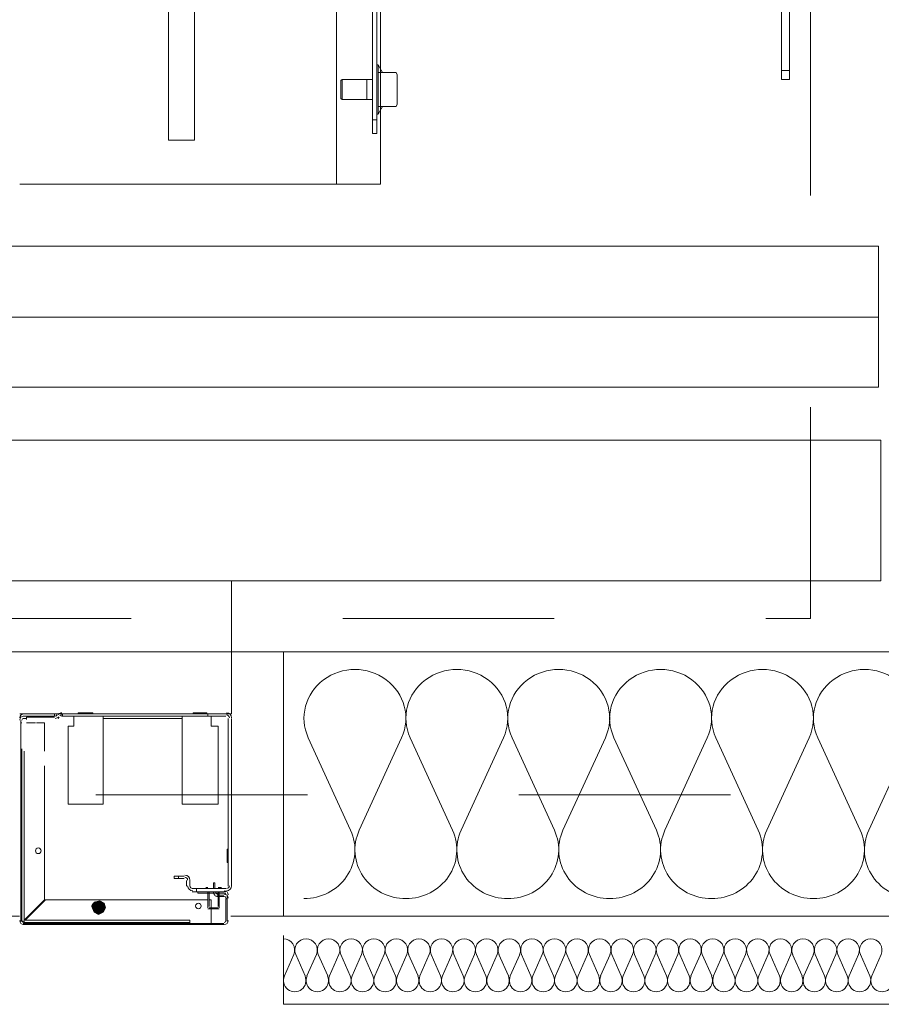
# Model space of a CAD drawing. Header units: millimetres. Extents: x 204754 to 499005, y -178579 to -103222.
# Tile 29 of 178: x 220414 to 220903, y -126418 to -125860. Entities that reach past the tile are written whole.
import ezdxf

# ---------------------------------------------------------------- set-up
doc = ezdxf.new("R2010")
doc.units = ezdxf.units.MM
doc.header["$MEASUREMENT"] = 0
doc.linetypes.add('Przerywana', pattern=[240, 120, -120])
doc.layers.get('0').update_dxf_attribs({"color": 252, "lineweight": 5})
for name, color, linetype, lineweight in [('Nowe_320-W Umeblowanie_Nr_pióra__103', 252, 'Continuous', 5), ('Nowe_320-W Umeblowanie_Nr_pióra__181', 252, 'Continuous', 5), ('Nowe_820-G Rysunki Obrazki_Nr_pióra__1', 252, 'Continuous', 5), ('Nowe_820-G Rysunki Obrazki_Nr_pióra__161', 252, 'Continuous', 5), ('Nowe_820-G Rysunki Obrazki_Nr_pióra__27', 252, 'Continuous', 5), ('Nowe_Nowe_220(1)-A Ściany zewnętrzne_Nr_pióra__1', 252, 'Continuous', 5), ('Nowe_Nowe_220(1)-A Ściany zewnętrzne_Nr_pióra__103', 252, 'Continuous', 5)]:
    doc.layers.add(name, color=color, linetype=linetype, lineweight=lineweight)

# ---------------------------------------------------------------- blocks, each defined once
blk = doc.blocks.new('podkład 20251118')
at = {"layer": 'Nowe_820-G Rysunki Obrazki_Nr_pióra__1', "linetype": 'Continuous', "lineweight": 5}
for points in [[(220455.91, -126360.42), (220454.63, -126362.98), (220458.47, -126363.62)], [(220454.63, -126362.98), (220455.91, -126366.18), (220458.47, -126363.62)], [(220459.11, -126359.78), (220455.91, -126360.42), (220458.47, -126363.62)], [(220458.47, -126363.62), (220455.91, -126366.18), (220458.47, -126367.46)], [(220461.67, -126361.06), (220459.11, -126359.78), (220458.47, -126363.62)], [(220458.47, -126363.62), (220462.31, -126363.62), (220461.67, -126361.06)], [(220461.03, -126366.18), (220462.31, -126363.62), (220458.47, -126363.62)], [(220458.47, -126367.46), (220461.03, -126366.18), (220458.47, -126363.62)]]:
    blk.add_hatch(color=252, dxfattribs=at).paths.add_polyline_path(points)
at = {"layer": 'Nowe_320-W Umeblowanie_Nr_pióra__103', "color": 252, "linetype": 'Continuous', "lineweight": 5}
for p, q in [((220601.49, -126319.71), (220577.43, -126267.18)), ((220630.39, -126267.18), (220606.34, -126319.71)), ((220659.3, -126319.71), (220635.25, -126267.18)), ((220688.21, -126267.18), (220664.16, -126319.71)), ((220717.12, -126319.71), (220693.07, -126267.18)), ((220746.03, -126267.18), (220721.97, -126319.71)), ((220774.93, -126319.71), (220750.88, -126267.18)), ((220803.84, -126267.18), (220779.79, -126319.71)), ((220832.75, -126319.71), (220808.7, -126267.18)), ((220861.66, -126267.18), (220837.61, -126319.71)), ((220890.57, -126319.71), (220866.52, -126267.18)), ((220919.47, -126267.18), (220895.42, -126319.71))]:
    blk.add_line(p, q, dxfattribs=at)
at = {"layer": 'Nowe_320-W Umeblowanie_Nr_pióra__103', "color": 252, "linetype": 'Continuous', "lineweight": 5, "extrusion": (0, 0, -1)}
for centre, major_axis, start_param, end_param in [((220603.91, -126256.09), (-28.91, 0), -0.412794, 3.554386), ((220661.73, -126256.09), (28.91, 0), 2.728799, 6.695979), ((220719.55, -126256.09), (28.91, 0), 2.728799, 6.695979), ((220777.36, -126256.09), (-28.91, 0), -0.412794, 3.554386), ((220835.18, -126256.09), (28.91, 0), 2.728799, 6.695979), ((220893, -126256.09), (-28.91, 0), -0.412794, 3.554386), ((220575.01, -126330.8), (28.91, 0), -0.412793, 1.570796), ((220632.82, -126330.8), (28.91, 0), 1.570796, 3.554386), ((220632.82, -126330.8), (-28.91, 0), 2.7288, 4.712389), ((220690.64, -126330.8), (-28.91, 0), 4.712389, 6.695979), ((220690.64, -126330.8), (28.91, 0), -0.412793, 1.570796), ((220748.45, -126330.8), (28.91, 0), 1.570796, 3.554386), ((220748.45, -126330.8), (28.91, 0), -0.412793, 1.570796), ((220806.27, -126330.8), (28.91, 0), 1.570796, 3.554386), ((220806.27, -126330.8), (28.91, 0), -0.412793, 1.570796), ((220864.09, -126330.8), (-28.91, 0), 4.712389, 6.695979), ((220864.09, -126330.8), (28.91, 0), -0.412793, 1.570796), ((220921.9, -126330.8), (28.91, 0), 1.570796, 3.554386)]:
    blk.add_ellipse(centre, major_axis=major_axis, ratio=0.956412, start_param=start_param, end_param=end_param, dxfattribs=at)
at = {"layer": 'Nowe_320-W Umeblowanie_Nr_pióra__181', "color": 252, "linetype": 'Continuous', "lineweight": 5}
for p, q in [((220563.89, -126402.38), (220569.22, -126390.26)), ((220570.3, -126390.26), (220575.63, -126402.38)), ((220576.71, -126402.38), (220582.04, -126390.26)), ((220583.12, -126390.26), (220588.45, -126402.38)), ((220589.53, -126402.38), (220594.86, -126390.26)), ((220595.93, -126390.26), (220601.26, -126402.38)), ((220602.34, -126402.38), (220607.67, -126390.26)), ((220608.75, -126390.26), (220614.08, -126402.38)), ((220615.16, -126402.38), (220620.49, -126390.26)), ((220621.57, -126390.26), (220626.9, -126402.38)), ((220627.98, -126402.38), (220633.31, -126390.26)), ((220634.38, -126390.26), (220639.71, -126402.38)), ((220640.79, -126402.38), (220646.12, -126390.26)), ((220647.2, -126390.26), (220652.53, -126402.38)), ((220653.61, -126402.38), (220658.94, -126390.26)), ((220660.02, -126390.26), (220665.35, -126402.38)), ((220666.43, -126402.38), (220671.76, -126390.26)), ((220672.83, -126390.26), (220678.16, -126402.38)), ((220679.24, -126402.38), (220684.57, -126390.26)), ((220685.65, -126390.26), (220690.98, -126402.38)), ((220692.06, -126402.38), (220697.39, -126390.26)), ((220698.47, -126390.26), (220703.8, -126402.38)), ((220704.88, -126402.38), (220710.21, -126390.26)), ((220711.28, -126390.26), (220716.61, -126402.38)), ((220717.69, -126402.38), (220723.02, -126390.26)), ((220724.1, -126390.26), (220729.43, -126402.38)), ((220730.51, -126402.38), (220735.84, -126390.26)), ((220736.92, -126390.26), (220742.25, -126402.38)), ((220743.33, -126402.38), (220748.66, -126390.26)), ((220749.73, -126390.26), (220755.06, -126402.38)), ((220756.14, -126402.38), (220761.47, -126390.26)), ((220762.55, -126390.26), (220767.88, -126402.38)), ((220768.96, -126402.38), (220774.29, -126390.26)), ((220775.37, -126390.26), (220780.7, -126402.38)), ((220781.78, -126402.38), (220787.11, -126390.26)), ((220788.18, -126390.26), (220793.51, -126402.38)), ((220794.59, -126402.38), (220799.92, -126390.26)), ((220801, -126390.26), (220806.33, -126402.38)), ((220807.41, -126402.38), (220812.74, -126390.26)), ((220813.82, -126390.26), (220819.15, -126402.38)), ((220820.23, -126402.38), (220825.56, -126390.26)), ((220826.63, -126390.26), (220831.96, -126402.38)), ((220833.04, -126402.38), (220838.37, -126390.26)), ((220839.45, -126390.26), (220844.78, -126402.38)), ((220845.86, -126402.38), (220851.19, -126390.26)), ((220852.27, -126390.26), (220857.6, -126402.38)), ((220858.68, -126402.38), (220864.01, -126390.26)), ((220865.08, -126390.26), (220870.42, -126402.38)), ((220871.49, -126402.38), (220876.82, -126390.26)), ((220877.9, -126390.26), (220883.23, -126402.38)), ((220884.31, -126402.38), (220889.64, -126390.26)), ((220890.72, -126390.26), (220896.05, -126402.38)), ((220897.13, -126402.38), (220902.46, -126390.26))]:
    blk.add_line(p, q, dxfattribs=at)
at = {"layer": 'Nowe_320-W Umeblowanie_Nr_pióra__181', "color": 252, "linetype": 'Continuous', "lineweight": 5, "extrusion": (0, 0, -1)}
for centre, start_param, end_param in [((220563.35, -126387.7), 0, 1.98359), ((220576.17, -126387.7), 4.299596, 6.283185), ((220576.17, -126387.7), 0, 1.98359), ((220588.99, -126387.7), 4.299596, 6.283185), ((220588.99, -126387.7), 0, 1.98359), ((220601.8, -126387.7), 4.299596, 6.283185), ((220601.8, -126387.7), 0, 1.98359), ((220614.62, -126387.7), 4.299596, 6.283185), ((220614.62, -126387.7), 0, 1.98359), ((220627.44, -126387.7), 4.299596, 6.283185), ((220627.44, -126387.7), 0, 1.98359), ((220640.25, -126387.7), 4.299596, 6.283185), ((220640.25, -126387.7), 0, 1.98359), ((220653.07, -126387.7), 4.299596, 6.283185), ((220653.07, -126387.7), 0, 1.98359), ((220665.89, -126387.7), 4.299596, 6.283185), ((220665.89, -126387.7), 0, 1.98359), ((220678.7, -126387.7), 4.299596, 6.283185), ((220678.7, -126387.7), 0, 1.98359), ((220691.52, -126387.7), 4.299596, 6.283185), ((220691.52, -126387.7), 0, 1.98359), ((220704.34, -126387.7), 4.299596, 6.283185), ((220704.34, -126387.7), 0, 1.98359), ((220717.15, -126387.7), 4.299596, 6.283185), ((220717.15, -126387.7), 0, 1.98359), ((220729.97, -126387.7), 4.299596, 6.283185), ((220729.97, -126387.7), 0, 1.98359), ((220742.79, -126387.7), 4.299596, 6.283185), ((220742.79, -126387.7), 0, 1.98359), ((220755.6, -126387.7), 4.299596, 6.283185), ((220755.6, -126387.7), 0, 1.98359), ((220768.42, -126387.7), 4.299596, 6.283185), ((220768.42, -126387.7), 0, 1.98359), ((220781.24, -126387.7), 4.299596, 6.283185), ((220781.24, -126387.7), 0, 1.98359), ((220794.05, -126387.7), 4.299596, 6.283185), ((220794.05, -126387.7), 0, 1.98359), ((220806.87, -126387.7), 4.299596, 6.283185), ((220806.87, -126387.7), 0, 1.98359), ((220819.69, -126387.7), 4.299596, 6.283185), ((220819.69, -126387.7), 0, 1.98359), ((220832.5, -126387.7), 4.299596, 6.283185), ((220832.5, -126387.7), 0, 1.98359), ((220845.32, -126387.7), 4.299596, 6.283185), ((220845.32, -126387.7), 0, 1.98359), ((220858.14, -126387.7), 4.299596, 6.283185), ((220858.14, -126387.7), 0, 1.98359), ((220870.95, -126387.7), 4.299596, 6.283185), ((220870.95, -126387.7), 0, 1.98359), ((220883.77, -126387.7), 4.299596, 6.283185), ((220883.77, -126387.7), 0, 1.98359), ((220896.59, -126387.7), 4.299596, 6.283185), ((220896.59, -126387.7), 0, 1.98359), ((220569.76, -126404.94), 1.158002, 5.125182), ((220582.58, -126404.94), 1.158002, 5.125182), ((220595.39, -126404.94), 1.158002, 5.125182), ((220608.21, -126404.94), 1.158002, 5.125182), ((220621.03, -126404.94), 1.158002, 5.125182), ((220633.84, -126404.94), 1.158002, 5.125182), ((220646.66, -126404.94), 1.158002, 5.125182), ((220659.48, -126404.94), 1.158002, 5.125182), ((220672.29, -126404.94), 1.158002, 5.125182), ((220685.11, -126404.94), 1.158002, 5.125182), ((220697.93, -126404.94), 1.158002, 5.125182), ((220710.75, -126404.94), 1.158002, 5.125182), ((220723.56, -126404.94), 1.158002, 5.125182), ((220736.38, -126404.94), 1.158002, 5.125182), ((220749.2, -126404.94), 1.158002, 5.125182), ((220762.01, -126404.94), 1.158002, 5.125182), ((220774.83, -126404.94), 1.158002, 5.125182), ((220787.65, -126404.94), 1.158002, 5.125182), ((220800.46, -126404.94), 1.158002, 5.125182), ((220813.28, -126404.94), 1.158002, 5.125182), ((220826.1, -126404.94), 1.158002, 5.125182), ((220838.91, -126404.94), 1.158002, 5.125182), ((220851.73, -126404.94), 1.158002, 5.125182), ((220864.55, -126404.94), 1.158002, 5.125182), ((220877.36, -126404.94), 1.158002, 5.125182), ((220890.18, -126404.94), 1.158002, 5.125182), ((220903, -126404.94), 1.158002, 5.125182)]:
    blk.add_ellipse(centre, major_axis=(0, 6.41), ratio=0.995632, start_param=start_param, end_param=end_param, dxfattribs=at)
at = {"layer": 'Nowe_820-G Rysunki Obrazki_Nr_pióra__1', "color": 252, "linetype": 'Continuous', "lineweight": 5}
for p, q in [((220933.64, -126218.44), (220563.35, -126218.44)), ((220563.35, -126218.44), (220563.35, -126368.45)), ((220563.35, -126368.45), (220933.64, -126368.45))]:
    blk.add_line(p, q, dxfattribs=at)
at = {"layer": 'Nowe_820-G Rysunki Obrazki_Nr_pióra__161', "color": 252, "linetype": 'Continuous', "lineweight": 5}
for p, q in [((220593.41, -125953.04), (220593.41, -124553.1)), ((220618.35, -125953.04), (220618.35, -124553.1)), ((220498.12, -125928.1), (220498.12, -124578.04)), ((220498.12, -125928.1), (220498.12, -124578.04)), ((220512.83, -124578.04), (220512.83, -125928.1)), ((220512.83, -124578.04), (220512.83, -125928.1)), ((220512.83, -125928.1), (220512.83, -124578.04)), ((220512.83, -124578.04), (220512.83, -125928.1)), ((220512.83, -124578.04), (220512.83, -125928.1)), ((220512.83, -125928.1), (220512.83, -124578.04)), ((220613.88, -125420.94), (220613.88, -125924.26)), ((220616.43, -125420.94), (220616.43, -125924.26)), ((220850.5, -125447.16), (220850.5, -125893.56)), ((220846.03, -125893.56), (220846.03, -125452.28)), ((220617.07, -125885.25), (220616.43, -125885.25)), ((220617.07, -125885.25), (220617.07, -125913.39)), ((220619.63, -125889.72), (220617.07, -125885.25)), ((220850.5, -125888.44), (220846.03, -125888.44)), ((220596.61, -125893.56), (220595.97, -125894.2)), ((220595.97, -125904.43), (220595.97, -125894.2)), ((220595.97, -125894.2), (220595.97, -125904.43)), ((220596.61, -125893.56), (220596.61, -125905.07)), ((220613.88, -125893.56), (220596.61, -125893.56)), ((220610.68, -125905.07), (220610.68, -125893.56)), ((220610.68, -125893.56), (220610.68, -125905.07)), ((220617.07, -125889.72), (220627.31, -125889.72)), ((220627.95, -125891), (220627.31, -125889.72)), ((220627.95, -125891), (220627.95, -125907.63)), ((220850.5, -125893.56), (220846.03, -125893.56)), ((220593.41, -125953.04), (220593.41, -125900.6)), ((220596.61, -125905.07), (220595.97, -125904.43)), ((220613.88, -125905.07), (220596.61, -125905.07)), ((220619.63, -125908.91), (220617.07, -125913.39)), ((220617.07, -125908.91), (220627.31, -125908.91)), ((220627.95, -125907.63), (220627.31, -125908.91)), ((220613.88, -125916.58), (220616.43, -125916.58)), ((220617.07, -125913.39), (220616.43, -125913.39)), ((220512.83, -125928.1), (220498.12, -125928.1)), ((220512.83, -125928.1), (220498.12, -125928.1)), ((220613.88, -125924.26), (220616.43, -125924.26)), ((220618.35, -125953.04), (220413.7, -125953.04)), ((219468.47, -125988.21), (220901.03, -125988.21)), ((220901.03, -125988.21), (220901.03, -126068.15)), ((219468.47, -126028.5), (220901.03, -126028.5)), ((220901.03, -126068.15), (219468.47, -126068.15)), ((219373.18, -126098.21), (220902.31, -126098.21)), ((220902.31, -126098.21), (220902.31, -126178.15)), ((220902.31, -126178.15), (219373.18, -126178.15)), ((220413.7, -126178.15), (220533.93, -126178.15)), ((220533.93, -126178.15), (220533.93, -126253.62)), ((219333.53, -126218.44), (220933.64, -126218.44)), ((220533.93, -126253.62), (220413.7, -126253.62)), ((220414.34, -126257.46), (220414.34, -126371.29)), ((220415.62, -126253.62), (220433.53, -126253.62)), ((220415.62, -126254.9), (220433.53, -126254.9)), ((220417.54, -126256.18), (220415.62, -126256.18)), ((220433.53, -126255.54), (220417.54, -126255.54)), ((220417.54, -126255.54), (220417.54, -126256.82)), ((220433.53, -126255.54), (220417.54, -126255.54)), ((220433.53, -126253.62), (220433.53, -126254.9)), ((220434.81, -126254.26), (220434.17, -126254.9)), ((220435.45, -126253.62), (220435.45, -126254.26)), ((220437.37, -126253.62), (220435.45, -126253.62)), ((220436.09, -126255.54), (220435.45, -126256.18)), ((220438, -126253.62), (220437.37, -126253.62)), ((220438, -126254.9), (220437.37, -126254.9)), ((220438, -126253.62), (220438, -126254.9)), ((220450.8, -126253.62), (220438, -126253.62)), ((220450.8, -126254.9), (220438, -126254.9)), ((220444.4, -126258.1), (220444.4, -126254.9)), ((220455.27, -126252.98), (220446.96, -126252.98)), ((220446.96, -126252.98), (220446.96, -126253.62)), ((220446.96, -126253.62), (220455.27, -126253.62)), ((220520.5, -126253.62), (220450.8, -126253.62)), ((220520.5, -126254.9), (220450.8, -126254.9)), ((220455.27, -126253.62), (220455.27, -126252.98)), ((220461.03, -126254.9), (220461.03, -126304.78)), ((220503.88, -126256.18), (220461.03, -126256.18)), ((220505.8, -126256.18), (220503.88, -126256.18)), ((220505.8, -126258.1), (220505.8, -126254.9)), ((220519.87, -126252.98), (220512.19, -126252.98)), ((220512.19, -126252.98), (220512.19, -126253.62)), ((220512.19, -126253.62), (220519.87, -126253.62)), ((220519.87, -126253.62), (220519.87, -126252.98)), ((220520.5, -126253.62), (220520.5, -126254.9)), ((220530.74, -126253.62), (220520.5, -126253.62)), ((220530.74, -126254.9), (220520.5, -126254.9)), ((220522.42, -126254.9), (220522.42, -126260.65)), ((220532.02, -126351.47), (220532.02, -126256.18)), ((220533.93, -126351.47), (220533.93, -126256.18)), ((220414.34, -126258.73), (220414.98, -126258.73)), ((220414.34, -126261.93), (220414.34, -126272.16)), ((220417.54, -126258.73), (220422.66, -126258.73)), ((220423.3, -126258.73), (220427.77, -126258.73)), ((220427.77, -126258.73), (220427.77, -126274.72)), ((220441.2, -126304.78), (220441.2, -126260.65)), ((220441.2, -126260.65), (220444.4, -126260.65)), ((220444.4, -126260.65), (220444.4, -126258.1)), ((220505.8, -126304.78), (220505.8, -126258.1)), ((220522.42, -126260.65), (220526.26, -126260.65)), ((220526.26, -126260.65), (220526.26, -126304.78)), ((220414.98, -126368.73), (220414.98, -126273.44)), ((220416.26, -126368.73), (220416.26, -126274.72)), ((220427.77, -126283.04), (220427.77, -126359.14)), ((220461.03, -126304.78), (220441.2, -126304.78)), ((220526.26, -126304.78), (220505.8, -126304.78)), ((220531.38, -126338.04), (220531.38, -126330.36)), ((220531.38, -126330.36), (220532.02, -126330.36)), ((220532.02, -126330.36), (220532.02, -126338.04)), ((220532.02, -126338.04), (220531.38, -126338.04)), ((220501.32, -126345.71), (220503.88, -126345.71)), ((220501.32, -126345.71), (220503.88, -126345.71)), ((220501.32, -126346.99), (220501.32, -126345.71)), ((220501.32, -126346.99), (220503.88, -126346.99)), ((220503.88, -126345.71), (220507.07, -126345.71)), ((220503.88, -126345.71), (220507.07, -126345.71)), ((220503.88, -126346.99), (220503.88, -126345.71)), ((220503.88, -126346.99), (220507.07, -126346.99)), ((220508.35, -126348.27), (220508.35, -126351.47)), ((220510.27, -126348.27), (220510.27, -126351.47)), ((220510.27, -126348.27), (220510.27, -126351.47)), ((220511.55, -126352.75), (220530.74, -126352.75)), ((220514.11, -126354.66), (220514.11, -126352.75)), ((220520.5, -126352.11), (220519.23, -126352.11)), ((220523.7, -126352.75), (220523.7, -126349.55)), ((220524.34, -126349.55), (220523.7, -126349.55)), ((220524.34, -126352.75), (220524.34, -126349.55)), ((220528.18, -126352.11), (220526.26, -126352.11)), ((220511.55, -126354.66), (220530.74, -126354.66)), ((220514.75, -126354.66), (220514.75, -126355.3)), ((220514.75, -126355.3), (220526.26, -126355.3)), ((220520.5, -126354.66), (220520.5, -126363.62)), ((220521.14, -126354.66), (220526.26, -126354.66)), ((220521.14, -126354.66), (220521.14, -126362.98)), ((220526.26, -126356.58), (220525.62, -126356.58)), ((220526.26, -126356.58), (220525.62, -126356.58)), ((220529.46, -126356.58), (220525.62, -126356.58)), ((220526.26, -126357.22), (220525.62, -126357.22)), ((220526.26, -126357.22), (220525.62, -126357.22)), ((220529.46, -126357.22), (220525.62, -126357.22)), ((220526.26, -126354.66), (220526.26, -126362.98)), ((220526.9, -126354.66), (220529.46, -126354.66)), ((220526.9, -126354.66), (220526.9, -126363.62)), ((220526.9, -126355.3), (220529.46, -126355.3)), ((220529.46, -126356.58), (220526.9, -126356.58)), ((220529.46, -126357.22), (220526.9, -126357.22)), ((220530.74, -126371.29), (220530.74, -126358.5)), ((220531.38, -126358.5), (220530.74, -126358.5)), ((220531.38, -126356.58), (220531.38, -126358.5)), ((220531.38, -126371.29), (220531.38, -126358.5)), ((220427.77, -126359.14), (220416.26, -126370.65)), ((220416.9, -126370.65), (220428.41, -126359.14)), ((220428.41, -126359.14), (220520.5, -126359.14)), ((220455.91, -126360.42), (220454.63, -126362.98)), ((220454.63, -126362.98), (220458.47, -126363.62)), ((220454.63, -126362.98), (220458.47, -126363.62)), ((220455.91, -126366.18), (220454.63, -126362.98)), ((220455.91, -126360.42), (220459.11, -126359.78)), ((220458.47, -126363.62), (220455.91, -126360.42)), ((220458.47, -126363.62), (220455.91, -126360.42)), ((220458.47, -126363.62), (220455.91, -126366.18)), ((220458.47, -126363.62), (220455.91, -126366.18)), ((220459.11, -126359.78), (220458.47, -126363.62)), ((220459.11, -126359.78), (220458.47, -126363.62)), ((220461.67, -126361.06), (220458.47, -126363.62)), ((220458.47, -126363.62), (220461.67, -126361.06)), ((220458.47, -126367.46), (220458.47, -126363.62)), ((220461.03, -126366.18), (220458.47, -126363.62)), ((220458.47, -126363.62), (220458.47, -126367.46)), ((220461.03, -126366.18), (220458.47, -126363.62)), ((220458.47, -126363.62), (220462.31, -126363.62)), ((220458.47, -126363.62), (220462.31, -126363.62)), ((220461.67, -126361.06), (220459.11, -126359.78)), ((220462.31, -126363.62), (220461.03, -126366.18)), ((220462.31, -126363.62), (220461.67, -126361.06)), ((220521.14, -126359.14), (220522.42, -126359.14)), ((220526.26, -126363.62), (220521.14, -126363.62)), ((220522.42, -126359.14), (220522.42, -126363.62)), ((220522.42, -126359.14), (220522.42, -126363.62)), ((220522.42, -126359.78), (220522.42, -126363.62)), ((220414.98, -126371.29), (220414.98, -126368.73)), ((220416.26, -126370.65), (220416.26, -126368.73)), ((220455.91, -126366.18), (220458.47, -126367.46)), ((220458.47, -126367.46), (220461.03, -126366.18)), ((220520.5, -126364.26), (220526.9, -126364.26)), ((220522.42, -126364.26), (220522.42, -126371.29)), ((220522.42, -126364.26), (220522.42, -126371.29)), ((220522.42, -126364.26), (220522.42, -126371.29)), ((220414.34, -126371.29), (220414.98, -126371.29)), ((220414.98, -126371.29), (220416.26, -126371.29)), ((220415.62, -126372.57), (220529.46, -126372.57)), ((220415.62, -126373.21), (220529.46, -126373.21)), ((220418.18, -126370.65), (220416.26, -126370.65)), ((220416.26, -126371.93), (220416.26, -126371.29)), ((220416.26, -126371.93), (220416.26, -126372.57)), ((220418.18, -126371.93), (220416.26, -126371.93)), ((220508.35, -126370.65), (220418.18, -126370.65)), ((220508.35, -126371.93), (220418.18, -126371.93)), ((220510.27, -126370.65), (220508.35, -126370.65)), ((220510.27, -126371.93), (220508.35, -126371.93)), ((220510.27, -126371.93), (220510.27, -126370.65)), ((220510.27, -126372.57), (220510.27, -126371.93)), ((220522.42, -126371.29), (220522.42, -126372.57)), ((220522.42, -126371.29), (220522.42, -126372.57))]:
    blk.add_line(p, q, dxfattribs=at)
for centre, radius, start, end in [((220415.94, -126255.86), 2.24, 90, 180), ((220415.94, -126257.14), 2.24, 90, 180), ((220415.94, -126257.14), 0.96, 90.0469, 179.9531), ((220433.85, -126253.3), 1.6, 270.0658, 315.0203), ((220433.84, -126253.28), 2.9, 270.1343, 314.8069), ((220437.68, -126255.86), 2.88, 89.9935, 134.9477), ((220437.69, -126255.86), 1.6, 90.0662, 135.0199), ((220531.06, -126255.86), 2.88, 360, 90), ((220531.06, -126255.86), 1.6, 0.0462, 89.9538), ((220424.26, -126331.32), 1.6, 90.0462, 179.9538), ((220424.25, -126331.32), 1.6, 0.0462, 89.9538), ((220424.26, -126331.32), 1.6, 180.0462, 269.9538), ((220424.25, -126331.32), 1.6, 270.0462, 359.9538), ((220507.39, -126347.95), 2.88, 0, 90), ((220507.39, -126347.95), 2.88, 0, 90), ((220507.39, -126347.95), 1.6, 0.0462, 89.9538), ((220511.87, -126351.15), 2.88, 180, 270), ((220511.87, -126351.15), 1.6, 180.0462, 269.9538), ((220511.87, -126351.15), 1.6, 180.0462, 269.9538), ((220531.06, -126351.15), 1.6, 270.0462, 359.9538), ((220531.06, -126351.15), 2.88, 270, 0), ((220531.06, -126351.15), 2.88, 270, 0), ((220531.06, -126351.15), 1.6, 270.0462, 359.9538), ((220525.94, -126354.98), 2.24, 180.0192, 224.9737), ((220525.94, -126354.98), 2.24, 225.0263, 269.9808), ((220525.94, -126354.98), 0.96, 180.0464, 269.9536), ((220529.78, -126356.26), 2.24, 0, 90), ((220529.78, -126356.26), 0.96, 0.0464, 89.9536), ((220529.78, -126358.18), 2.24, 360, 90), ((220529.78, -126358.18), 0.96, 0.0464, 89.9536), ((220456.23, -126362.66), 1.6, 90.0462, 179.9538), ((220456.23, -126362.66), 1.6, 180.0462, 269.9538), ((220456.23, -126362.66), 1.6, 0.0462, 89.9538), ((220456.23, -126362.66), 1.6, 270.0462, 359.9538), ((220515.07, -126362.66), 1.6, 90.0462, 179.9538), ((220515.07, -126362.66), 1.6, 180.0462, 269.9538), ((220515.07, -126362.66), 1.6, 0.0462, 89.9538), ((220515.07, -126362.66), 1.6, 270.0462, 359.9538), ((220415.94, -126370.97), 2.24, 180, 270), ((220415.94, -126370.97), 2.24, 180, 270), ((220415.94, -126370.97), 0.96, 180.0469, 269.9531), ((220529.78, -126370.97), 0.96, 270.0464, 359.9536), ((220529.78, -126370.97), 2.24, 270, 360)]:
    blk.add_arc(centre, radius, start, end, dxfattribs=at)
at = {"layer": 'Nowe_820-G Rysunki Obrazki_Nr_pióra__27', "color": 252, "linetype": 'Continuous', "lineweight": 5}
for q in [(220563.35, -126379.46), (221133.69, -126418.45)]:
    blk.add_line((220563.35, -126418.45), q, dxfattribs=at)
at = {"layer": 'Nowe_Nowe_220(1)-A Ściany zewnętrzne_Nr_pióra__1', "color": 252, "linetype": 'Przerywana', "lineweight": 5}
for p, q in [((220563.35, -126218.44), (219323.81, -126218.44)), ((219333.53, -126368.45), (220563.35, -126368.45))]:
    blk.add_line(p, q, dxfattribs=at)
at = {"layer": 'Nowe_Nowe_220(1)-A Ściany zewnętrzne_Nr_pióra__103', "color": 252, "linetype": 'Przerywana', "lineweight": 5}
for p, q in [((220862.47, -126199.52), (220862.47, -123884.52)), ((212436.97, -126199.52), (220862.47, -126199.52)), ((212536.97, -126299.52), (220962.49, -126299.52))]:
    blk.add_line(p, q, dxfattribs=at)

msp = doc.modelspace()

# ---------------------------------------------------------------- block references
msp.add_blockref('podkład 20251118', (0, 0))

doc.saveas('drawing.dxf')
